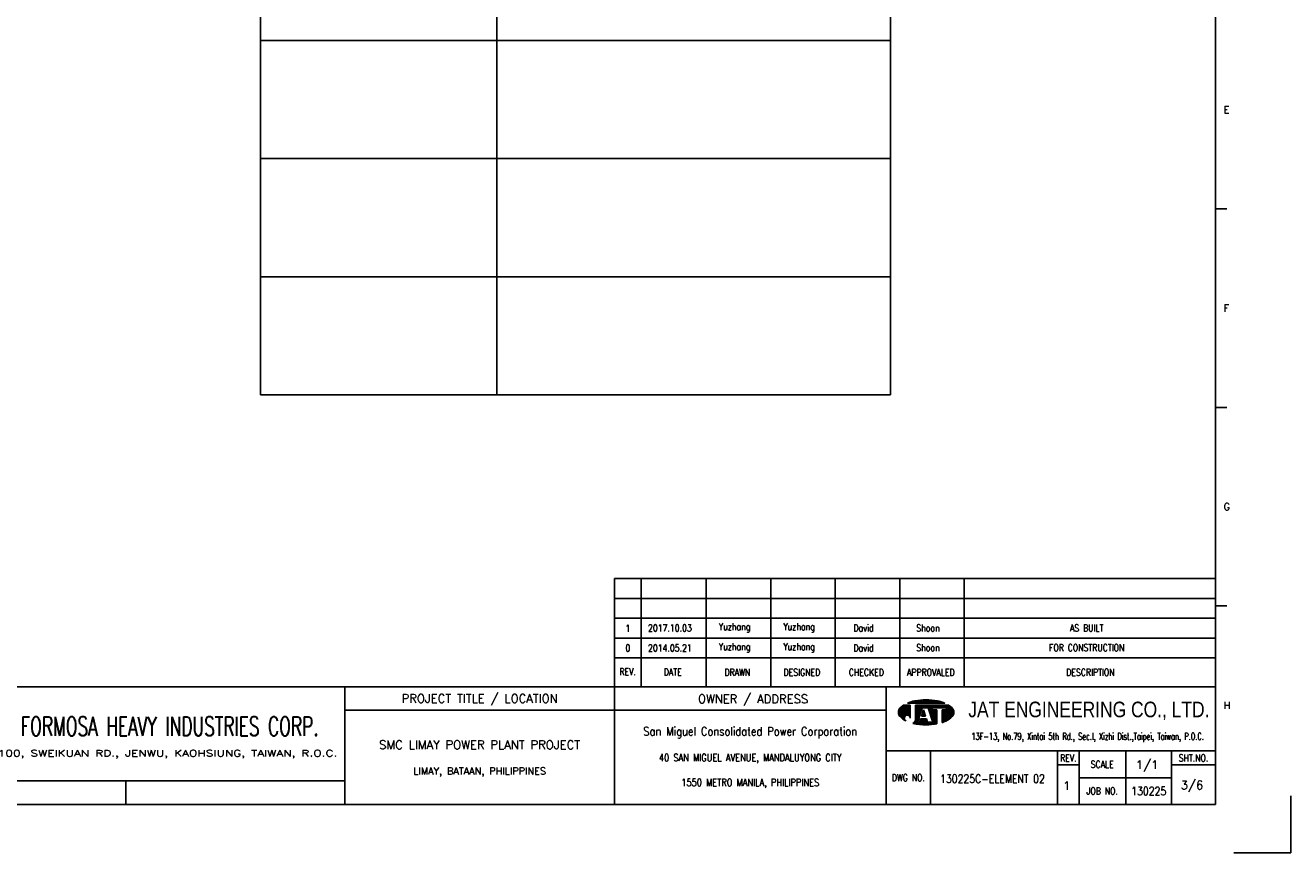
# Model space of a CAD drawing. Extents: x 1380 to 1986, y -152 to 275.
# Tile 2 of 3: x 1664 to 1986, y -152 to 58. Entities that reach past the tile are written whole.
import ezdxf
from ezdxf.enums import TextEntityAlignment as Align
from ezdxf.lldxf.tags import DXFTag

# ---------------------------------------------------------------- set-up
doc = ezdxf.new("R2010")
doc.units = 0
doc.header["$MEASUREMENT"] = 0
doc.layers.get('0').update_dxf_attribs({"linetype": 'CONTINUOUS'})
doc.layers.get('Defpoints').update_dxf_attribs({"linetype": 'CONTINUOUS'})
for name, color, linetype in [('B_DIM', 7, 'CONTINUOUS'), ('CON', 4, 'CONTINUOUS'), ('HID', 2, 'HIDDEN'), ('T', 2, 'CONTINUOUS'), ('TEXT', 7, 'CONTINUOUS'), ('圖框CON', 4, 'CONTINUOUS'), ('框線', 6, 'CONTINUOUS')]:
    doc.layers.add(name, color=color, linetype=linetype)
doc.styles.add('AEH', font='simplex', dxfattribs={"width": 0.8, "bigfont": 'ae'})
doc.styles.add('DAYUKP', font='complex', dxfattribs={"bigfont": 'DAYUKP.SHX'})
doc.styles.add('E2', font='simplex.shx', dxfattribs={"height": 2})
doc.styles.add('E3', font='simplex.shx', dxfattribs={"height": 3})
doc.styles.add('ROMANS', font='romans', dxfattribs={"width": 0.8})
doc.styles.add('WMF-Arial0', font='arial.ttf')
tags = doc.linetypes.add('HIDDEN', pattern=[0.375, 0.25, -0.125]).pattern_tags.tags
tags[6:7] = [DXFTag(74, 4), DXFTag(75, 0), DXFTag(340, '0'), DXFTag(46, 1.0), DXFTag(50, 0.0), DXFTag(44, 0.0), DXFTag(45, 0.0)]
tags[4:5] = [DXFTag(74, 4), DXFTag(75, 0), DXFTag(340, '0'), DXFTag(46, 1.0), DXFTag(50, 0.0), DXFTag(44, 0.0), DXFTag(45, 0.0)]

# ---------------------------------------------------------------- blocks, each defined once
blk = doc.blocks.new('1880-TITLE_BLK')
at = {"layer": 'TEXT', "color": 2, "linetype": 'Continuous', "style": 'E3'}
for tag, p in [('SCALE', (790.95, 31.17)), ('DWG_NO', (736.41, 26.44)), ('REV', (762.59, 23.97)), ('SHT_NO', (806.74, 23.97))]:
    blk.add_attdef(tag, text='', height=3, dxfattribs=at).set_placement(p, align=Align.MIDDLE)
at = {"layer": 'TEXT', "linetype": 'Continuous', "style": 'E2', "width": 0.6}
for tag, p in [('REV_DATE', (418.65, 19.76)), ('APPR_DATE', (492.93, 19.76))]:
    blk.add_attdef(tag, text='', height=2, dxfattribs=at).set_placement(p, align=Align.MIDDLE_LEFT)
blk = doc.blocks.new('1')
at = {"layer": 'B_DIM'}
for p, q in [((1247.82, 1.18), (1095.17, 1.18)), ((1095.17, -26.3), (1095.17, 1.18)), ((1101.97, -26.3), (1101.97, 1.18)), ((1118.5, -26.3), (1118.5, 1.18)), ((1134.87, -26.3), (1134.87, 1.18)), ((1151.24, -26.3), (1151.24, 1.18)), ((1167.62, -26.3), (1167.62, 1.18)), ((1183.99, -26.3), (1183.99, 1.18)), ((1247.82, -3.86), (1095.17, -3.86)), ((1095.17, -24.02), (1095.17, -7.47)), ((1247.82, -8.91), (1095.17, -8.91)), ((1247.82, -13.95), (1095.17, -13.95)), ((1247.82, -18.99), (1095.17, -18.99))]:
    blk.add_line(p, q, dxfattribs=at)
at = {"layer": 'Defpoints'}
blk.add_lwpolyline([(1252.5, -68.44), (1266.9, -68.44), (1266.9, -54.04)], dxfattribs=at)
at = {"layer": 'T', "color": 0, "lineweight": -3}
for p, q in [((1167.29, -32.86), (1169.2, -30.95)), ((1167.29, -32.72), (1169.06, -30.95)), ((1167.3, -32.99), (1169.34, -30.95)), ((1167.3, -32.57), (1168.92, -30.95)), ((1167.32, -33.11), (1169.47, -30.95)), ((1167.34, -33.22), (1169.61, -30.95)), ((1167.34, -32.39), (1168.78, -30.95)), ((1167.38, -33.33), (1169.75, -30.95)), ((1167.41, -32.18), (1168.64, -30.95)), ((1167.42, -33.43), (1169.89, -30.95)), ((1167.46, -33.52), (1170.03, -30.95)), ((1167.51, -33.61), (1170.17, -30.95)), ((1167.57, -33.69), (1170.3, -30.96)), ((1167.61, -31.84), (1168.15, -31.31)), ((1167.63, -33.77), (1170.3, -31.1)), ((1167.69, -33.85), (1170.3, -31.23)), ((1167.76, -33.92), (1170.3, -31.37)), ((1167.83, -33.99), (1170.3, -31.51)), ((1167.9, -34.06), (1170.3, -31.65)), ((1167.97, -34.13), (1170.3, -31.79)), ((1168.04, -34.19), (1170.3, -31.93)), ((1168.11, -34.26), (1170.3, -32.07)), ((1169.7, -30.45), (1169.79, -30.36)), ((1169.84, -30.45), (1170.01, -30.27)), ((1169.98, -30.45), (1170.23, -30.2)), ((1170.12, -30.45), (1170.43, -30.13)), ((1170.26, -30.45), (1170.63, -30.07)), ((1170.39, -30.45), (1170.82, -30.02)), ((1170.53, -30.45), (1171.01, -29.98)), ((1170.67, -30.45), (1171.19, -29.93)), ((1170.81, -30.45), (1171.36, -29.9)), ((1170.95, -30.45), (1171.54, -29.86)), ((1171.09, -30.45), (1171.7, -29.83)), ((1171.23, -30.45), (1171.87, -29.81)), ((1171.37, -30.45), (1172.04, -29.78)), ((1171.51, -30.45), (1172.2, -29.76)), ((1171.65, -30.45), (1172.36, -29.74)), ((1171.65, -33.23), (1173.92, -30.95)), ((1171.65, -33.09), (1173.78, -30.95)), ((1171.65, -32.95), (1173.64, -30.95)), ((1171.65, -32.81), (1173.51, -30.95)), ((1171.65, -32.67), (1173.37, -30.95)), ((1171.65, -32.53), (1173.23, -30.95)), ((1171.65, -32.39), (1173.09, -30.95)), ((1171.65, -32.26), (1172.95, -30.95)), ((1171.65, -32.12), (1172.81, -30.95)), ((1171.65, -31.98), (1172.67, -30.95)), ((1171.65, -31.84), (1172.53, -30.95)), ((1171.65, -31.42), (1172.12, -30.95)), ((1171.65, -31.28), (1171.98, -30.95)), ((1171.65, -31.14), (1171.84, -30.95)), ((1171.65, -31), (1171.7, -30.95)), ((1171.65, -31.7), (1172.39, -30.95)), ((1171.65, -31.56), (1172.25, -30.95)), ((1171.65, -33.37), (1173.29, -31.72)), ((1171.65, -33.51), (1173.23, -31.92)), ((1171.65, -33.65), (1173.16, -32.13)), ((1171.78, -30.45), (1172.52, -29.72)), ((1171.92, -30.45), (1172.67, -29.7)), ((1172.06, -30.45), (1172.83, -29.68)), ((1172.2, -30.45), (1172.98, -29.67)), ((1172.34, -30.45), (1173.13, -29.66)), ((1172.48, -30.45), (1173.28, -29.65)), ((1172.62, -30.45), (1173.43, -29.64)), ((1172.76, -30.45), (1173.58, -29.63)), ((1172.9, -30.45), (1173.72, -29.62)), ((1173.04, -30.45), (1173.87, -29.62)), ((1173.17, -30.45), (1174.01, -29.61)), ((1173.31, -30.45), (1174.15, -29.61)), ((1173.39, -31.62), (1174.06, -30.95)), ((1173.45, -30.45), (1174.29, -29.61)), ((1173.53, -31.62), (1174.2, -30.95)), ((1173.59, -30.45), (1174.43, -29.61)), ((1173.67, -31.62), (1174.34, -30.95)), ((1173.73, -30.45), (1174.57, -29.61)), ((1173.81, -31.62), (1174.48, -30.95)), ((1173.87, -30.45), (1174.7, -29.62)), ((1173.95, -31.62), (1174.62, -30.95)), ((1174.01, -30.45), (1174.84, -29.62)), ((1174.09, -31.62), (1174.76, -30.95)), ((1174.15, -30.45), (1174.97, -29.62)), ((1174.22, -31.62), (1174.9, -30.95)), ((1174.29, -30.45), (1175.11, -29.63)), ((1174.36, -31.62), (1175.03, -30.95)), ((1174.43, -30.45), (1175.24, -29.64)), ((1174.5, -31.62), (1175.17, -30.95)), ((1174.56, -30.45), (1175.37, -29.65)), ((1174.64, -31.62), (1175.31, -30.95)), ((1174.7, -30.45), (1175.5, -29.65)), ((1174.78, -31.62), (1175.45, -30.95)), ((1174.84, -30.45), (1175.63, -29.67)), ((1174.85, -31.69), (1175.59, -30.95)), ((1174.89, -31.79), (1175.73, -30.95)), ((1174.92, -31.9), (1175.87, -30.95)), ((1174.96, -32), (1176.01, -30.95)), ((1174.98, -30.45), (1175.75, -29.68)), ((1174.99, -32.11), (1176.15, -30.95)), ((1175.02, -32.22), (1176.29, -30.95)), ((1175.06, -32.32), (1176.42, -30.95)), ((1175.09, -32.43), (1175.84, -31.68)), ((1175.12, -30.45), (1175.88, -29.69)), ((1175.12, -32.53), (1175.84, -31.81)), ((1175.16, -32.64), (1175.84, -31.95)), ((1175.19, -32.74), (1175.84, -32.09)), ((1175.22, -32.85), (1175.95, -32.13)), ((1175.26, -30.45), (1176.01, -29.7)), ((1175.26, -32.95), (1176.08, -32.13)), ((1175.29, -33.06), (1176.22, -32.13)), ((1175.32, -33.16), (1176.36, -32.13)), ((1175.36, -33.27), (1176.5, -32.13)), ((1175.39, -33.38), (1176.64, -32.13)), ((1175.4, -30.45), (1176.13, -29.72)), ((1175.42, -33.48), (1176.78, -32.13)), ((1175.46, -33.59), (1176.92, -32.13)), ((1175.54, -30.45), (1176.26, -29.73)), ((1175.68, -30.45), (1176.38, -29.75)), ((1175.82, -30.45), (1176.5, -29.76)), ((1175.89, -31.62), (1176.56, -30.95)), ((1175.95, -30.45), (1176.62, -29.78)), ((1176.03, -31.62), (1176.7, -30.95)), ((1176.09, -30.45), (1176.74, -29.8)), ((1176.17, -31.62), (1176.84, -30.95)), ((1176.23, -30.45), (1176.86, -29.82)), ((1176.31, -31.62), (1176.98, -30.95)), ((1176.37, -30.45), (1176.98, -29.84)), ((1176.45, -31.62), (1177.12, -30.95)), ((1176.51, -30.45), (1177.1, -29.86)), ((1176.59, -31.62), (1177.26, -30.95)), ((1176.65, -30.45), (1177.22, -29.88)), ((1176.73, -31.62), (1177.4, -30.95)), ((1176.79, -30.45), (1177.33, -29.9)), ((1176.87, -31.62), (1177.54, -30.95)), ((1176.93, -30.45), (1177.45, -29.93)), ((1177, -31.62), (1177.68, -30.95)), ((1177.07, -30.45), (1177.56, -29.95)), ((1177.14, -31.62), (1177.81, -30.95)), ((1177.21, -30.45), (1177.67, -29.98)), ((1177.28, -31.62), (1177.95, -30.95)), ((1177.34, -30.45), (1177.79, -30.01)), ((1177.42, -31.62), (1178.09, -30.95)), ((1177.48, -30.45), (1177.9, -30.04)), ((1177.56, -31.62), (1178.23, -30.95)), ((1177.62, -30.45), (1178.01, -30.07)), ((1177.7, -31.62), (1178.37, -30.95)), ((1177.76, -30.45), (1178.11, -30.1)), ((1177.84, -31.62), (1178.51, -30.95)), ((1177.9, -30.45), (1178.22, -30.13)), ((1177.98, -31.62), (1178.65, -30.95)), ((1178.04, -30.45), (1178.33, -30.16)), ((1178.12, -31.62), (1178.79, -30.95)), ((1178.18, -30.45), (1178.43, -30.2)), ((1178.26, -31.62), (1178.93, -30.95)), ((1178.32, -30.45), (1178.53, -30.23)), ((1178.36, -33.33), (1180.44, -31.25)), ((1178.36, -33.47), (1180.52, -31.31)), ((1178.36, -33.61), (1180.59, -31.37)), ((1178.36, -33.75), (1180.66, -31.44)), ((1178.36, -33.89), (1180.74, -31.51)), ((1178.36, -34.02), (1180.81, -31.58)), ((1178.36, -34.16), (1180.87, -31.65)), ((1178.36, -34.3), (1180.94, -31.72)), ((1178.36, -34.44), (1181.01, -31.79)), ((1178.36, -34.58), (1181.07, -31.87)), ((1178.36, -34.72), (1181.13, -31.95)), ((1178.36, -34.86), (1181.18, -32.04)), ((1178.36, -32.77), (1179, -32.13)), ((1178.36, -32.91), (1179.14, -32.13)), ((1178.36, -33.05), (1179.28, -32.13)), ((1178.36, -33.19), (1179.42, -32.13)), ((1178.36, -35), (1181.23, -32.13)), ((1178.36, -32.5), (1178.73, -32.13)), ((1178.36, -32.63), (1178.86, -32.13)), ((1178.36, -32.22), (1178.45, -32.13)), ((1178.36, -32.36), (1178.59, -32.13)), ((1178.39, -31.62), (1179.07, -30.95)), ((1178.46, -30.45), (1178.64, -30.27)), ((1178.53, -31.62), (1179.2, -30.95)), ((1178.6, -30.45), (1178.74, -30.31)), ((1178.67, -31.62), (1179.34, -30.95)), ((1178.73, -30.45), (1178.84, -30.35)), ((1178.81, -31.62), (1179.48, -30.95)), ((1178.87, -30.45), (1178.94, -30.38)), ((1178.95, -31.62), (1179.62, -30.95)), ((1179.01, -30.45), (1179.04, -30.43)), ((1179.09, -31.62), (1179.76, -30.95)), ((1179.23, -31.62), (1179.9, -30.95)), ((1179.37, -31.62), (1180.04, -30.95)), ((1179.51, -31.62), (1180.12, -31.01)), ((1179.53, -31.74), (1180.21, -31.06)), ((1179.53, -31.88), (1180.29, -31.12)), ((1179.53, -32.02), (1180.36, -31.18)), ((1168.19, -34.32), (1170.3, -32.21)), ((1168.26, -34.39), (1170.3, -32.35)), ((1168.34, -34.45), (1168.85, -33.94)), ((1168.42, -34.51), (1168.78, -34.15)), ((1168.5, -34.57), (1168.77, -34.3)), ((1168.58, -34.62), (1168.78, -34.43)), ((1168.67, -34.68), (1168.81, -34.54)), ((1168.75, -34.73), (1168.85, -34.64)), ((1168.84, -34.79), (1168.9, -34.72)), ((1168.93, -34.84), (1168.96, -34.8)), ((1169.02, -34.89), (1169.03, -34.87)), ((1169.11, -34.93), (1169.11, -34.93)), ((1169.18, -33.61), (1170.3, -32.49)), ((1169.2, -34.98), (1169.2, -34.98)), ((1169.39, -33.53), (1170.3, -32.62)), ((1169.55, -33.52), (1170.3, -32.76)), ((1169.67, -33.53), (1170.3, -32.9)), ((1169.78, -33.56), (1170.3, -33.04)), ((1169.88, -33.6), (1170.3, -33.18)), ((1169.97, -33.65), (1170.3, -33.32)), ((1170.05, -33.71), (1170.3, -33.46)), ((1170.12, -33.78), (1170.3, -33.6)), ((1170.18, -33.86), (1170.3, -33.74)), ((1170.23, -33.95), (1170.3, -33.88)), ((1170.27, -34.05), (1170.3, -34.01)), ((1170.3, -34.16), (1170.3, -34.15)), ((1170.3, -34.29), (1170.31, -34.29)), ((1171.05, -35.63), (1172.51, -34.17)), ((1171.16, -35.66), (1172.45, -34.37)), ((1171.28, -35.68), (1172.39, -34.58)), ((1171.39, -35.71), (1172.32, -34.78)), ((1171.51, -35.73), (1172.26, -34.98)), ((1171.53, -35.02), (1172.58, -33.96)), ((1171.6, -34.8), (1172.64, -33.76)), ((1171.63, -35.75), (1172.19, -35.19)), ((1171.64, -34.63), (1172.71, -33.56)), ((1171.65, -33.78), (1173.1, -32.33)), ((1171.65, -33.92), (1173.03, -32.54)), ((1171.65, -34.06), (1172.97, -32.74)), ((1171.65, -34.2), (1172.9, -32.94)), ((1171.65, -34.34), (1172.84, -33.15)), ((1171.65, -34.48), (1171.65, -34.48)), ((1171.75, -35.77), (1172.2, -35.31)), ((1171.87, -35.79), (1172.34, -35.31)), ((1171.99, -35.81), (1172.48, -35.31)), ((1172.11, -35.83), (1172.62, -35.31)), ((1172.23, -35.84), (1173.6, -34.48)), ((1172.35, -35.86), (1173.74, -34.48)), ((1172.48, -35.87), (1173.87, -34.48)), ((1172.6, -35.89), (1174.01, -34.48)), ((1172.67, -35.26), (1173.46, -34.48)), ((1172.73, -35.9), (1174.15, -34.48)), ((1172.73, -35.06), (1173.32, -34.48)), ((1172.8, -34.86), (1173.18, -34.48)), ((1172.85, -35.91), (1174.29, -34.48)), ((1172.86, -34.65), (1173.04, -34.48)), ((1172.98, -35.93), (1174.41, -34.5)), ((1173.11, -35.94), (1174.44, -34.6)), ((1173.16, -33.8), (1173.94, -33.02)), ((1173.18, -33.64), (1173.91, -32.91)), ((1173.24, -35.95), (1174.48, -34.71)), ((1173.25, -33.44), (1173.87, -32.81)), ((1173.29, -33.8), (1173.97, -33.12)), ((1173.31, -33.23), (1173.84, -32.7)), ((1173.37, -33.03), (1173.81, -32.6)), ((1173.37, -35.96), (1174.51, -34.81)), ((1173.43, -33.8), (1174.01, -33.23)), ((1173.44, -32.83), (1173.77, -32.49)), ((1173.5, -32.62), (1173.74, -32.39)), ((1173.5, -35.96), (1174.54, -34.92)), ((1173.57, -32.42), (1173.71, -32.28)), ((1173.57, -33.8), (1174.04, -33.34)), ((1173.63, -32.22), (1173.67, -32.17)), ((1173.63, -35.97), (1174.58, -35.03)), ((1173.71, -33.8), (1174.07, -33.44)), ((1173.77, -35.98), (1174.61, -35.13)), ((1173.85, -33.8), (1174.11, -33.55)), ((1173.9, -35.98), (1174.64, -35.24)), ((1173.99, -33.8), (1174.14, -33.65)), ((1174.04, -35.98), (1174.7, -35.31)), ((1174.13, -33.8), (1174.17, -33.76)), ((1174.17, -35.98), (1174.84, -35.31)), ((1174.31, -35.99), (1174.98, -35.31)), ((1174.45, -35.98), (1175.12, -35.31)), ((1174.59, -35.98), (1175.26, -35.31)), ((1174.73, -35.98), (1175.4, -35.31)), ((1174.88, -35.98), (1175.54, -35.31)), ((1175.02, -35.97), (1175.68, -35.31)), ((1175.17, -35.96), (1175.82, -35.31)), ((1175.32, -35.95), (1175.95, -35.31)), ((1175.46, -35.94), (1177.01, -34.39)), ((1175.49, -33.69), (1177.01, -32.17)), ((1175.53, -33.8), (1177.01, -32.31)), ((1175.56, -33.9), (1177.01, -32.45)), ((1175.59, -34.01), (1177.01, -32.59)), ((1175.62, -35.93), (1177.01, -34.53)), ((1175.63, -34.11), (1177.01, -32.73)), ((1175.66, -34.22), (1177.01, -32.86)), ((1175.69, -34.32), (1177.01, -33)), ((1175.73, -34.43), (1177.01, -33.14)), ((1175.76, -34.54), (1177.01, -33.28)), ((1175.77, -35.92), (1177.01, -34.67)), ((1175.79, -34.64), (1177.01, -33.42)), ((1175.83, -34.75), (1177.01, -33.56)), ((1175.86, -34.85), (1177.01, -33.7)), ((1175.89, -34.96), (1177.01, -33.84)), ((1175.92, -35.9), (1177.01, -34.81)), ((1175.93, -35.06), (1177.01, -33.98)), ((1175.96, -35.17), (1177.01, -34.12)), ((1176, -35.27), (1177.01, -34.25)), ((1176.08, -35.89), (1177.01, -34.95)), ((1176.24, -35.87), (1177.01, -35.09)), ((1176.39, -35.85), (1177.01, -35.23)), ((1178.36, -35.14), (1181.27, -32.23)), ((1178.36, -35.28), (1181.3, -32.33)), ((1178.36, -35.41), (1181.33, -32.44)), ((1178.56, -35.36), (1181.36, -32.55)), ((1178.77, -35.28), (1181.37, -32.68)), ((1179, -35.18), (1181.38, -32.81)), ((1179.25, -35.08), (1181.37, -32.96)), ((1179.51, -34.96), (1181.34, -33.12)), ((1179.82, -34.79), (1181.29, -33.32)), ((1180.23, -34.52), (1181.17, -33.58)), ((1176.56, -35.83), (1177.01, -35.37)), ((1176.72, -35.8), (1177.01, -35.51)), ((1176.89, -35.77), (1177.01, -35.64))]:
    blk.add_line(p, q, dxfattribs=at)
at = {"layer": 'T', "lineweight": -3}
for p, q in [((1170.3, -30.95), (1168.61, -30.95)), ((1169.57, -30.45), (1179.1, -30.45)), ((1170.3, -30.95), (1170.3, -34.31)), ((1180.05, -30.95), (1171.65, -30.95)), ((1171.65, -31.29), (1171.65, -30.95)), ((1171.65, -30.95), (1171.65, -34.49)), ((1172.15, -35.31), (1173.32, -31.62)), ((1173.66, -32.13), (1173.13, -33.8)), ((1173.32, -31.62), (1174.83, -31.62)), ((1174.19, -33.8), (1173.66, -32.13)), ((1174, -31.62), (1174.83, -31.62)), ((1174.83, -31.62), (1176.01, -35.31)), ((1175.84, -31.62), (1179.53, -31.62)), ((1175.84, -32.13), (1175.84, -31.62)), ((1177.01, -32.13), (1175.84, -32.13)), ((1177.01, -32.13), (1177.01, -35.75)), ((1179.53, -32.13), (1178.36, -32.13)), ((1178.36, -32.13), (1178.36, -35.42)), ((1179.53, -31.62), (1179.53, -32.13)), ((1172.74, -33.35), (1171.65, -34.48)), ((1172.65, -35.31), (1172.15, -35.31)), ((1172.92, -34.48), (1172.65, -35.31)), ((1174.4, -34.48), (1172.92, -34.48)), ((1173.13, -33.8), (1174.19, -33.8)), ((1174.67, -35.31), (1174.4, -34.48)), ((1176.01, -35.31), (1174.67, -35.31))]:
    blk.add_line(p, q, dxfattribs=at)
for centre, major_axis, start_param, end_param in [((1168.85, -32.8), (1.11, 1.11), 1.614811, 2.356194), ((1171.44, -35.17), (-3.59, 3.59), 6.088179, 6.3272), ((1173.18, -39.02), (-6.58, 6.58), 5.683021, 5.897183), ((1174.33, -45.15), (-10.98, 10.98), 5.497787, 5.683021), ((1174.33, -45.15), (10.98, 10.98), 0.600164, 0.785398), ((1175.48, -39.02), (6.58, 6.58), 0.386002, 0.600164), ((1177.22, -35.17), (-3.59, 3.59), 4.668374, 4.907395), ((1179.81, -32.8), (-1.11, 1.11), 3.926991, 4.668374), ((1168.85, -32.8), (-1.11, 1.11), 0.785398, 1.526782), ((1171.44, -30.42), (3.59, 3.59), 3.097578, 3.478972), ((1169.54, -34.29), (-0.544, 0.544), 3.906164, 8.245601), ((1170.29, -34.46), (0.962, 0.962), 4.470635, 5.546585), ((1175.48, -26.58), (-6.58, 6.58), 2.670765, 2.781027), ((1177.22, -30.42), (-3.59, 3.59), 2.781027, 3.185607), ((1179.81, -32.8), (1.11, 1.11), 4.756403, 5.497787), ((1174.33, -20.45), (10.98, 10.98), 3.710226, 3.926991), ((1174.33, -20.45), (10.98, 10.98), 3.926991, 4.100643)]:
    blk.add_ellipse(centre, major_axis=major_axis, ratio=1, start_param=start_param, end_param=end_param, dxfattribs=at)
at = {"layer": '圖框CON'}
for p, q in [((1250.71, 95.03), (1247.82, 95.03)), ((1250.71, 44.62), (1247.82, 44.62)), ((1250.71, -5.79), (1247.82, -5.79)), ((1164.16, -42.6), (1247.82, -42.6)), ((1175.46, -42.6), (1175.46, -56.2)), ((1207.7, -42.6), (1207.7, -56.2)), ((1213.17, -42.6), (1213.17, -56.2)), ((1225.07, -56.2), (1225.07, -42.6)), ((1236.65, -56.2), (1236.65, -42.6)), ((1207.7, -46.16), (1213.17, -46.16)), ((1236.65, -46.16), (1247.82, -46.16)), ((971.08, -50.21), (971.08, -56.2)), ((1213.17, -49.4), (1236.65, -49.4))]:
    blk.add_line(p, q, dxfattribs=at)
for points in [[(1026.71, -56.2), (1026.71, -26.3)], [(1095.17, -56.2), (1095.17, -26.3)], [(1164.16, -56.2), (1164.16, -26.3)], [(1164.16, -32.28), (1026.71, -32.28)], [(1026.71, -50.21), (1010.27, -50.21), (915.46, -50.21)]]:
    blk.add_lwpolyline(points, dxfattribs=at)
at = {"layer": '框線'}
for p, q in [((1247.82, -56.2), (1247.82, 347.09)), ((1247.82, -26.3), (700.5, -26.3)), ((1247.82, -56.2), (700.5, -56.2))]:
    blk.add_line(p, q, dxfattribs=at)
at = {"style": 'DAYUKP'}
for s, p in [('E', (1249.86, 120.23)), ('F', (1249.86, 69.82)), ('G', (1249.86, 19.41)), ('H', (1249.86, -31))]:
    blk.add_text(s, height=1.8, dxfattribs=at).set_placement(p, align=Align.MIDDLE_LEFT)
at = {"style": 'WMF-Arial0', "width": 0.8}
blk.add_text('JAT ENGINEERING CO., LTD.', height=3.9609, dxfattribs=at).set_placement((1215.66, -32.41), align=Align.MIDDLE)
at = {"color": 90, "ltscale": 500, "style": 'ROMANS', "width": 0.65}
blk.add_text('FORMOSA HEAVY INDUSTRIES CORP.', height=4.8509, dxfattribs=at).set_placement((982.2, -36.34), align=Align.MIDDLE)
at = {"color": 2, "ltscale": 500, "style": 'ROMANS', "width": 0.85}
blk.add_text('San Miguel Consolidated Power Corporation', height=2.1605, dxfattribs=at).set_placement((1129.66, -37.62), align=Align.MIDDLE_CENTER)
at = {"color": 2, "ltscale": 500, "style": 'ROMANS'}
for s, height, p in [('SMC LIMAY POWER PLANT PROJECT', 2.1605, (1060.94, -41.04)), ('LIMAY, BATAAN, PHILIPPINES', 1.8004, (1060.94, -47.71))]:
    blk.add_text(s, height=height, dxfattribs=at).set_placement(p, align=Align.MIDDLE_CENTER)
at = {"color": 4, "ltscale": 500, "style": 'ROMANS', "width": 0.85}
for s, p in [('40 SAN MIGUEL AVENUE, MANDALUYONG CITY', (1129.66, -44.28)), ('1550 METRO MANILA, PHILIPPINES', (1129.66, -50.61))]:
    blk.add_text(s, height=1.8004, dxfattribs=at).set_placement(p, align=Align.MIDDLE_CENTER)
at = {"layer": 'B_DIM', "style": 'AEH', "width": 0.8}
for s, height, p in [('REV.', 1.8, (1098.54, -22.49)), ('DATE', 1.8, (1109.97, -22.59)), ('DRAWN', 1.8, (1126.39, -22.64)), ('DESIGNED', 1.8, (1142.77, -22.64)), ('CHECKED', 1.8, (1159.14, -22.64)), ('APPROVALED', 1.8, (1175.51, -22.64)), ('DESCRIPTION', 1.8004, (1216.05, -22.64))]:
    blk.add_text(s, height=height, dxfattribs=at).set_placement(p, align=Align.MIDDLE)
at = {"layer": 'HID', "ltscale": 500, "style": 'ROMANS'}
for s, p in [('PROJECT TITLE / LOCATION', (1060.94, -29.44)), ('OWNER / ADDRESS', (1130.39, -29.54))]:
    blk.add_text(s, height=2.1605, dxfattribs=at).set_placement(p, align=Align.MIDDLE)
at = {"layer": 'HID', "style": 'ROMANS', "width": 1.216198}
blk.add_text('100, SWEIKUAN RD., JENWU, KAOHSIUNG, TAIWAN, R.O.C.', height=1.6237, dxfattribs=at).set_placement((938.57, -44), (1024.8, -44), align=Align.FIT)
at = {"layer": 'HID', "color": 7, "style": 'ROMANS', "width": 0.8}
for s, p in [('REV.', (1210.44, -44.38)), ('SCALE', (1219.04, -46)), ('SHT.NO.', (1242.23, -44.38)), ('DWG NO.', (1169.81, -49.4)), ('JOB NO.', (1219.04, -52.8))]:
    blk.add_text(s, height=1.8, dxfattribs=at).set_placement(p, align=Align.MIDDLE)
at = {"layer": 'T', "color": 2, "ltscale": 500, "style": 'ROMANS', "width": 0.65}
blk.add_text('13F-13, No.79, Xintai 5th Rd., Sec.I, Xizhi Dist.,Taipei, Taiwan, P.O.C.', height=1.8004, dxfattribs=at).set_placement((1215.34, -39.77), align=Align.CENTER)

msp = doc.modelspace()

# ---------------------------------------------------------------- linework, layer by layer
at = {"layer": 'CON'}
for p, q in [((1724.15, 203.92), (1724.15, -36.08)), ((1784.15, 203.92), (1784.15, -36.08)), ((1884.15, 203.92), (1884.15, -36.08)), ((1724.15, 53.92), (1884.15, 53.92)), ((1724.15, 23.92), (1884.15, 23.92)), ((1724.15, -6.08), (1884.15, -6.08)), ((1724.15, -36.08), (1884.15, -36.08))]:
    msp.add_line(p, q, dxfattribs=at)

# ---------------------------------------------------------------- block references
msp.add_blockref('1', (718.84, -83.88), dxfattribs=at)
at = {"layer": 'TEXT', "color": 0}
ref = msp.add_blockref('1880-TITLE_BLK', (1379.67, -152.58), dxfattribs=dict(at, xscale=0.7201574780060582, yscale=0.7201574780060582, zscale=0.7201574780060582))
ref.add_attrib('DWG_NO', '130225C-ELEMENT 02', dxfattribs={"color": 2, "linetype": 'Continuous', "height": 2.1605, "style": 'E3', "width": 0.8}).set_placement((1910.01, -133.54), align=Align.MIDDLE)
ref.add_attrib('REV', '1', dxfattribs={"color": 2, "linetype": 'Continuous', "height": 2.16, "style": 'E3'}).set_placement((1928.86, -135.32), align=Align.MIDDLE)
ref.add_attrib('SCALE', '1/1', dxfattribs={"color": 2, "linetype": 'Continuous', "height": 2.16, "style": 'E3'}).set_placement((1949.28, -130.14), align=Align.MIDDLE)
ref.add_attrib('SHT_NO', '3/6', dxfattribs={"color": 2, "linetype": 'Continuous', "height": 2.16, "style": 'E3'}).set_placement((1960.66, -135.32), align=Align.MIDDLE)

# ---------------------------------------------------------------- texts
at = {"layer": 'T', "style": 'AEH', "width": 0.8}
for s, height, p in [('1', 1.8, (1817.43, -95.33)), ('2017.10.03', 1.8, (1828.1, -95.3)), ('Yuzhang', 1.8, (1844.52, -95.25)), ('Yuzhang', 1.8, (1860.9, -95.25)), ('David', 1.8, (1877.27, -95.25)), ('Shoon', 1.8, (1893.64, -95.25)), ('AS BUILT', 1.8, (1933.94, -95.25)), ('0', 1.8, (1817.43, -100.37)), ('2014.05.21', 1.8, (1828.1, -100.34)), ('Yuzhang', 1.8, (1844.52, -100.29)), ('Yuzhang', 1.8, (1860.9, -100.29)), ('David', 1.8, (1877.27, -100.29)), ('Shoon', 1.8, (1893.64, -100.29)), ('FOR CONSTRUCTION', 1.8004, (1933.94, -100.29))]:
    msp.add_text(s, height=height, dxfattribs=at).set_placement(p, align=Align.MIDDLE)
at = {"layer": 'TEXT', "color": 2, "style": 'E3', "width": 0.8}
msp.add_text('130225', height=2.16, dxfattribs=at).set_placement((1949.7, -136.67), align=Align.MIDDLE_CENTER)

doc.saveas('drawing.dxf')
